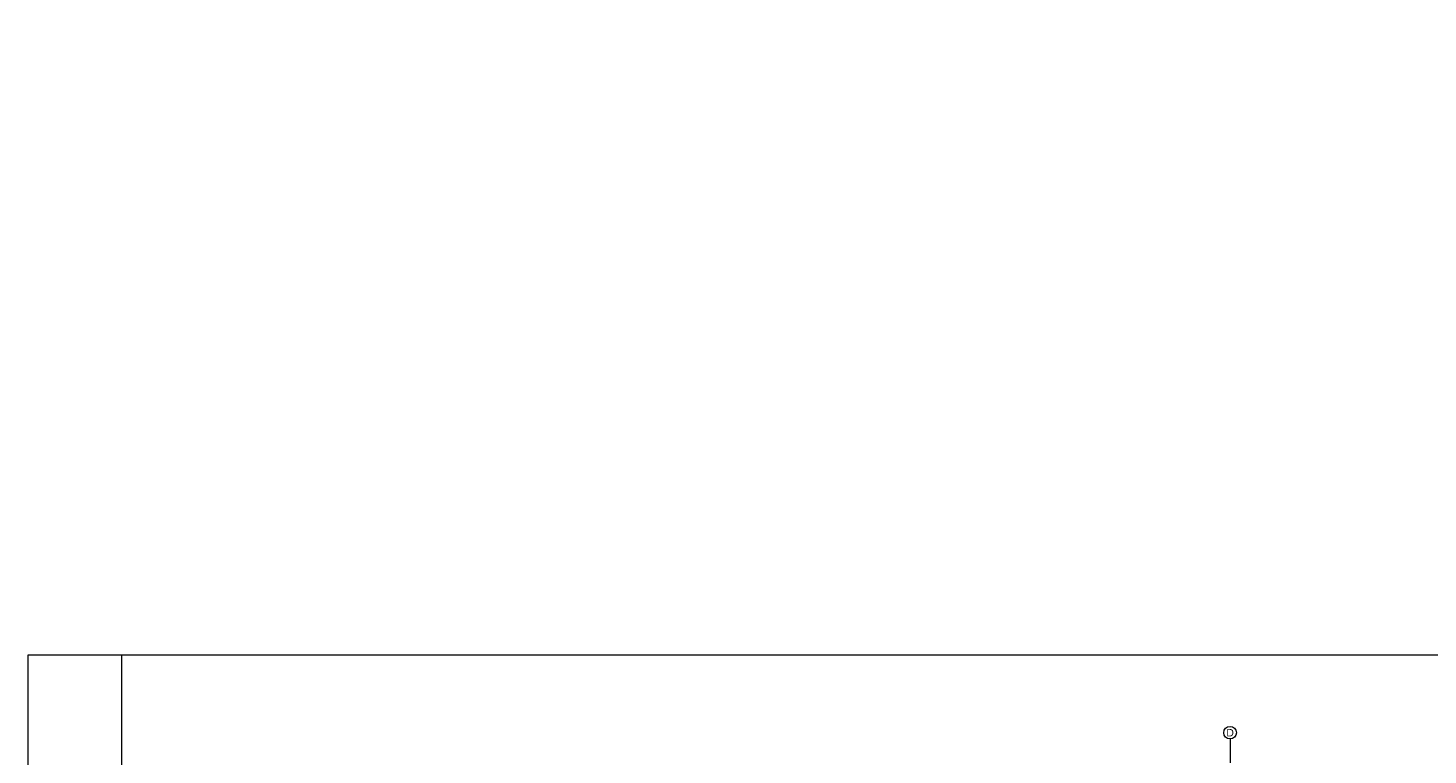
# Model space of a CAD drawing. Header units: metres. Extents: x -29 to 15534, y -4326 to 1447.
# Tile 41 of 48: x 9694 to 13427, y -493 to 1447. Entities that reach past the tile are written whole.
import ezdxf

# ---------------------------------------------------------------- set-up
doc = ezdxf.new("R2010")
doc.units = ezdxf.units.M
doc.header["$MEASUREMENT"] = 0
doc.linetypes.add('DASHDOT', pattern=[25.4, 12.7, -6.35, 0, -6.35])
for name, color, linetype, lineweight in [('#elektryczne', 7, 'Continuous', 20), ('A_OSIE', 8, 'Continuous', 13), ('Konstrukcja - Ściany zew', 8, 'Continuous', 0)]:
    doc.layers.add(name, color=color, linetype=linetype, lineweight=lineweight)
doc.styles.add('ARIAL', font='arial.ttf')

# ---------------------------------------------------------------- blocks, each defined once
blk = doc.blocks.new('podkład')
at = {"layer": 'A_OSIE', "color": 8, "linetype": 'DASHDOT', "ltscale": 5}
blk.add_line((12898.8, -449.8), (12898.8, -2336), dxfattribs=at)
at = {"layer": 'A_OSIE', "color": 8, "linetype": 'Continuous', "ltscale": 5}
blk.add_circle((12898.8, -432.9), 16.8, dxfattribs=at)
at = {"layer": 'A_OSIE', "color": 8, "linetype": 'Continuous', "ltscale": 5, "insert": (12898.8, -432.9), "char_height": 20, "width": 26.848, "attachment_point": 5, "style": 'ARIAL'}
blk.add_mtext('D', dxfattribs=at)

msp = doc.modelspace()

# ---------------------------------------------------------------- hatches: boundary and pattern name
at = {"layer": 'Konstrukcja - Ściany zew', "linetype": 'Continuous', "lineweight": 0, "ltscale": 0.1, "true_color": 0xd2d2d2}
h = msp.add_hatch(dxfattribs=at)
h.set_pattern_fill('BETON_ZBROJONY_0001', color=254, style=0, pattern_type=2)
h.set_pattern_definition([(45, (14833.57, -422.624), (-18.38478, 18.38478), []), (45, (14824.376, -413.432), (-18.38478, 18.38478), [19.5, -6.5])])
h.paths.add_polyline_path([(10440.6, 1447.4), (10440.6, 1447.2), (10440.7, 1447.2)])

# ---------------------------------------------------------------- linework, layer by layer
at = {"layer": '#elektryczne', "color": 0, "linetype": 'Continuous'}
for p, q in [((9693.6, -4325.5), (9693.6, -225.5)), ((9693.6, -225.5), (15533.6, -225.5)), ((9943.6, -4325.5), (9943.6, -225.5))]:
    msp.add_line(p, q, dxfattribs=at)

# ---------------------------------------------------------------- block references
at = {"layer": '#elektryczne', "color": 8, "linetype": 'Continuous', "lineweight": 18}
msp.add_blockref('podkład', (0, 0), dxfattribs=at)

doc.saveas('drawing.dxf')
